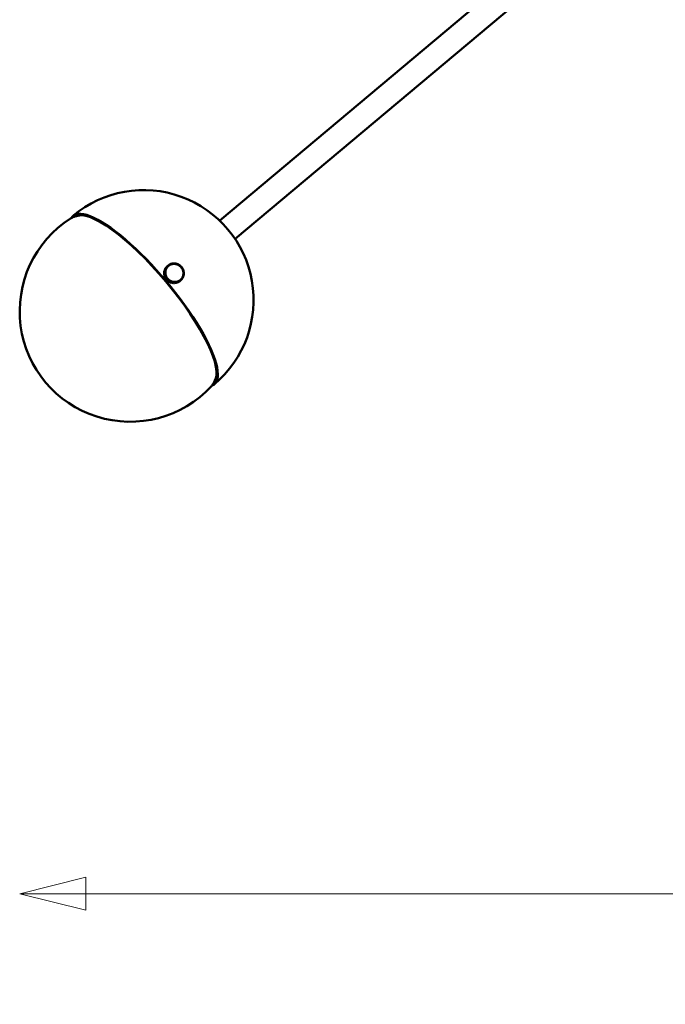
# Model space of a CAD drawing. Header units: millimetres. Extents: x 584 to 3241, y 318 to 2270.
# Tile 8 of 21: x 584 to 935, y 1029 to 1565. Entities that reach past the tile are written whole.
import ezdxf

# ---------------------------------------------------------------- set-up
doc = ezdxf.new("R2010")
doc.units = ezdxf.units.MM
doc.header["$LTSCALE"] = 12
doc.layers.add('Widoczne (ISO)', color=7, linetype='Continuous', lineweight=50)
doc.layers.add('Wymiar (ISO)', color=7, linetype='Continuous', lineweight=18)
doc.styles.add('Tekst notatki (ISO)', font='tahoma.ttf')
doc.dimstyles.new('Domyślne (ISO)', dxfattribs={"dimscale": 12, "dimtxt": 3, "dimasz": 3, "dimexe": 3.175, "dimexo": 0, "dimgap": 0.762, "dimtad": 1, "dimdec": 1, "dimlfac": 0.03937, "dimrnd": 1e-08, "dimzin": 0, "dimdsep": 46, "dimtxsty": 'Tekst notatki (ISO)', "dimblk": 'Filled-1', "dimcen": 0.09, "dimdle": 10, "dimse1": 1, "dimse2": 1, "dimclrd": 256, "dimclre": 256, "dimclrt": 256, "dimadec": 0, "dimazin": 0, "dimtfac": 1, "dimtmove": 0, "dimatfit": 3, "dimfxl": 1, "dimtolj": 1, "dimlwd": 15, "dimlwe": 15, "dimarcsym": 0})

# ---------------------------------------------------------------- blocks, each defined once
blk = doc.blocks.new('Filled-1')
at = {"color": 0}
for p, q in [((0, 0), (-1, 0.25)), ((-1, 0.25), (-1, -0.25)), ((-1, 0), (0, 0)), ((-1, -0.25), (0, 0))]:
    blk.add_line(p, q, dxfattribs=at)
at = {"color": 0, "flags": 128}
blk.add_lwpolyline([(-1, -0.25), (0, 0), (-1, 0.25), (-1, -0.25)], dxfattribs=at)
at = {"color": 0}
blk.add_solid([(-1, -0.25), (0, 0), (-1, 0.25), (-1, -0.25)], dxfattribs=at)
blk = doc.blocks.new('*D4')
at = {"layer": 'Defpoints', "color": 0, "transparency": 16777216}
for p in [(1653.68, 1796.01), (583.9, 1406.13), (1653.68, 1089.57)]:
    blk.add_point(p, dxfattribs=at)
at = {"layer": 'Wymiar (ISO)', "lineweight": 15, "transparency": 16777216}
blk.add_line((619.9, 1089.57), (1617.68, 1089.57), dxfattribs=at)
at = {"layer": 'Wymiar (ISO)', "lineweight": 15, "transparency": 16777216, "xscale": 36, "yscale": 36, "zscale": 36, "rotation": 180}
blk.add_blockref('Filled-1', (583.9, 1089.57), dxfattribs=at)
at = {"layer": 'Wymiar (ISO)', "lineweight": 15, "transparency": 16777216, "xscale": 36, "yscale": 36, "zscale": 36}
blk.add_blockref('Filled-1', (1653.68, 1089.57), dxfattribs=at)
at = {"layer": 'Wymiar (ISO)', "lineweight": 18, "transparency": 16777216, "insert": (1033.2, 1196.94), "char_height": 36, "attachment_point": 1, "style": 'Tekst notatki (ISO)'}
blk.add_mtext('\\A1;42.1\\P107 mm', dxfattribs=at)
blk = doc.blocks.new('*D5')
at = {"layer": 'Defpoints', "color": 0, "transparency": 16777216}
for p in [(1108.53, 2269.8), (1907.85, 2269.8), (643.9, 1346.13)]:
    blk.add_point(p, dxfattribs=at)
at = {"layer": 'Wymiar (ISO)', "lineweight": 15, "transparency": 16777216}
blk.add_line((1907.85, 1382.13), (1907.85, 2233.8), dxfattribs=at)
at = {"layer": 'Wymiar (ISO)', "lineweight": 15, "transparency": 16777216, "xscale": 36, "yscale": 36, "zscale": 36}
for p, rotation in [((1907.85, 2269.8), 90), ((1907.85, 1346.13), 270)]:
    blk.add_blockref('Filled-1', p, dxfattribs=dict(at, rotation=rotation))
at = {"layer": 'Wymiar (ISO)', "lineweight": 18, "transparency": 16777216, "insert": (1800.51, 1720.45), "char_height": 36, "attachment_point": 1, "rotation": 90, "style": 'Tekst notatki (ISO)'}
blk.add_mtext('\\A1;36.4\\P924 mm', dxfattribs=at)

msp = doc.modelspace()

# ---------------------------------------------------------------- linework, layer by layer
at = {"layer": 'Widoczne (ISO)'}
for p, q in [((1060.21, 1763.95), (692.6, 1455.49)), ((1068.57, 1753.99), (700.96, 1445.53)), ((617.15, 1458.45), (614.84, 1457.98)), ((663.33, 1429.48), (662.93, 1429.12)), ((663.19, 1429.58), (662.95, 1429.16)), ((662.95, 1429.16), (663.35, 1429.52)), ((662.97, 1429.15), (662.95, 1429.16)), ((663.14, 1429.03), (663.33, 1429.48)), ((663.59, 1429.94), (663.19, 1429.58)), ((663.5, 1430.02), (663.22, 1429.63)), ((663.22, 1429.63), (663.62, 1429.98)), ((663.23, 1429.62), (663.22, 1429.63)), ((663.56, 1429.37), (663.33, 1429.48)), ((663.35, 1429.52), (663.59, 1429.94)), ((663.57, 1429.39), (663.35, 1429.52)), ((663.36, 1428.93), (663.46, 1429.15)), ((663.46, 1429.15), (663.56, 1429.37)), ((663.9, 1430.37), (663.5, 1430.02)), ((663.53, 1430.05), (663.93, 1430.41)), ((663.85, 1430.41), (663.53, 1430.05)), ((663.54, 1430.05), (663.53, 1430.05)), ((663.55, 1429.38), (663.57, 1429.39)), ((663.57, 1429.39), (663.68, 1429.6)), ((663.8, 1429.81), (663.59, 1429.94)), ((663.62, 1429.98), (663.9, 1430.37)), ((663.82, 1429.83), (663.62, 1429.98)), ((663.68, 1429.6), (663.8, 1429.81)), ((663.8, 1429.82), (663.82, 1429.83)), ((663.82, 1429.83), (663.96, 1430.03)), ((664.25, 1430.77), (663.85, 1430.41)), ((663.89, 1430.45), (664.28, 1430.8)), ((663.89, 1430.45), (663.89, 1430.45)), ((664.1, 1430.22), (663.9, 1430.37)), ((663.93, 1430.41), (664.25, 1430.77)), ((664.11, 1430.24), (663.93, 1430.41)), ((663.96, 1430.03), (664.1, 1430.22)), ((664.1, 1430.23), (664.11, 1430.24)), ((664.11, 1430.24), (664.27, 1430.42)), ((664.44, 1430.6), (664.25, 1430.77)), ((664.27, 1430.42), (664.44, 1430.6)), ((664.28, 1430.8), (664.64, 1431.13)), ((664.45, 1430.62), (664.28, 1430.8)), ((664.63, 1430.78), (664.43, 1430.6)), ((664.63, 1430.77), (664.43, 1430.6)), ((664.43, 1430.6), (664.45, 1430.62)), ((664.45, 1430.62), (664.63, 1430.78)), ((664.63, 1430.78), (664.81, 1430.94)), ((664.81, 1430.94), (664.64, 1431.13)), ((664.65, 1431.12), (664.68, 1431.16)), ((664.81, 1430.94), (664.67, 1430.81)), ((664.68, 1431.16), (665.07, 1431.44)), ((664.83, 1430.95), (664.68, 1431.16)), ((664.72, 1430.86), (664.83, 1430.95)), ((664.83, 1430.95), (665.02, 1431.09)), ((665.02, 1431.09), (665.22, 1431.23)), ((665.22, 1431.23), (665.07, 1431.44)), ((665.08, 1431.43), (665.11, 1431.46)), ((665.11, 1431.46), (665.53, 1431.7)), ((665.24, 1431.25), (665.11, 1431.46)), ((665.22, 1431.23), (665.19, 1431.21)), ((665.21, 1431.22), (665.24, 1431.25)), ((665.24, 1431.25), (665.45, 1431.37)), ((665.45, 1431.37), (665.66, 1431.48)), ((665.66, 1431.48), (665.53, 1431.7)), ((665.54, 1431.69), (665.58, 1431.72)), ((665.58, 1431.72), (666.02, 1431.91)), ((665.68, 1431.49), (665.58, 1431.72)), ((665.66, 1431.48), (665.64, 1431.47)), ((665.66, 1431.48), (665.68, 1431.49)), ((665.68, 1431.49), (665.9, 1431.59)), ((665.9, 1431.59), (666.13, 1431.68)), ((666.13, 1431.68), (666.02, 1431.91)), ((666.03, 1431.89), (666.07, 1431.93)), ((666.07, 1431.93), (666.53, 1432.07)), ((666.15, 1431.69), (666.07, 1431.93)), ((666.13, 1431.68), (666.11, 1431.67)), ((666.14, 1431.68), (666.15, 1431.69)), ((666.15, 1431.69), (666.38, 1431.76)), ((666.38, 1431.76), (666.61, 1431.83)), ((666.61, 1431.83), (666.53, 1432.07)), ((666.54, 1432.05), (666.58, 1432.08)), ((666.58, 1432.08), (667.06, 1432.17)), ((666.63, 1431.84), (666.58, 1432.08)), ((666.61, 1431.83), (666.6, 1431.83)), ((666.62, 1431.83), (666.63, 1431.84)), ((666.63, 1431.84), (666.87, 1431.89)), ((666.87, 1431.89), (667.11, 1431.93)), ((667.06, 1432.14), (667.11, 1432.18)), ((667.11, 1431.93), (667.06, 1432.17)), ((667.11, 1431.93), (667.1, 1431.93)), ((667.11, 1432.18), (667.59, 1432.22)), ((667.14, 1431.94), (667.11, 1432.18)), ((667.13, 1431.93), (667.14, 1431.94)), ((667.14, 1431.94), (667.38, 1431.96)), ((667.38, 1431.96), (667.62, 1431.98)), ((667.62, 1431.98), (667.59, 1432.22)), ((667.6, 1432.18), (667.64, 1432.22)), ((667.62, 1431.98), (667.61, 1431.97)), ((667.65, 1431.98), (667.64, 1432.22)), ((667.64, 1432.22), (668.13, 1432.21)), ((667.64, 1431.97), (667.65, 1431.98)), ((667.65, 1431.98), (667.89, 1431.97)), ((667.89, 1431.97), (668.14, 1431.97)), ((668.13, 1432.17), (668.18, 1432.21)), ((668.14, 1431.97), (668.13, 1432.21)), ((668.14, 1431.97), (668.13, 1431.96)), ((668.15, 1431.96), (668.16, 1431.97)), ((668.16, 1431.97), (668.18, 1432.21)), ((668.16, 1431.97), (668.4, 1431.93)), ((668.18, 1432.21), (668.67, 1432.15)), ((668.4, 1431.93), (668.65, 1431.9)), ((668.65, 1431.9), (668.64, 1431.9)), ((668.65, 1431.9), (668.67, 1432.15)), ((668.66, 1432.09), (668.72, 1432.14)), ((668.66, 1431.89), (668.67, 1431.9)), ((668.67, 1431.9), (668.72, 1432.14)), ((668.67, 1431.9), (668.91, 1431.84)), ((668.72, 1432.14), (669.2, 1432.03)), ((668.91, 1431.84), (669.15, 1431.79)), ((669.15, 1431.79), (669.2, 1432.03)), ((669.15, 1431.79), (669.15, 1431.78)), ((669.17, 1431.78), (669.25, 1432.01)), ((669.17, 1431.78), (669.41, 1431.7)), ((669.17, 1431.78), (669.17, 1431.78)), ((669.18, 1431.96), (669.25, 1432.01)), ((669.25, 1432.01), (669.71, 1431.85)), ((669.41, 1431.7), (669.64, 1431.62)), ((669.64, 1431.62), (669.71, 1431.85)), ((669.64, 1431.62), (669.64, 1431.61)), ((669.66, 1431.61), (669.76, 1431.83)), ((669.66, 1431.61), (669.89, 1431.5)), ((669.66, 1431.61), (669.66, 1431.61)), ((669.69, 1431.77), (669.76, 1431.83)), ((669.76, 1431.83), (670.21, 1431.62)), ((669.89, 1431.5), (670.12, 1431.4)), ((670.12, 1431.4), (670.11, 1431.4)), ((670.12, 1431.4), (670.21, 1431.62)), ((670.13, 1431.38), (670.14, 1431.39)), ((670.14, 1431.39), (670.26, 1431.6)), ((670.14, 1431.39), (670.35, 1431.26)), ((670.17, 1431.52), (670.26, 1431.6)), ((670.26, 1431.6), (670.68, 1431.34)), ((670.35, 1431.26), (670.56, 1431.13)), ((670.56, 1431.13), (670.68, 1431.34)), ((670.56, 1431.13), (670.56, 1431.13)), ((670.58, 1431.12), (670.73, 1431.32)), ((670.58, 1431.12), (670.78, 1430.97)), ((670.58, 1431.12), (670.58, 1431.12)), ((670.61, 1431.21), (670.73, 1431.32)), ((670.73, 1431.32), (671.13, 1431.02)), ((670.78, 1430.97), (670.99, 1430.82)), ((670.99, 1430.82), (670.98, 1430.82)), ((670.99, 1430.82), (671.13, 1431.02)), ((670.99, 1430.83), (671.16, 1430.99)), ((671, 1430.81), (671.16, 1430.99)), ((671, 1430.81), (671.19, 1430.64)), ((671, 1430.8), (671, 1430.81)), ((671.16, 1430.99), (671.53, 1430.65)), ((671.19, 1430.64), (671.37, 1430.47)), ((671.37, 1430.47), (671.53, 1430.65)), ((671.37, 1430.47), (671.37, 1430.47)), ((671.39, 1430.45), (671.57, 1430.61)), ((671.39, 1430.45), (671.56, 1430.27)), ((671.39, 1430.45), (671.39, 1430.45)), ((671.56, 1430.27), (671.72, 1430.08)), ((671.57, 1430.61), (671.9, 1430.24)), ((671.9, 1430.24), (671.72, 1430.08)), ((671.72, 1430.08), (671.9, 1430.24)), ((671.72, 1430.08), (671.72, 1430.08)), ((671.73, 1430.06), (671.74, 1430.06)), ((671.74, 1430.06), (671.93, 1430.2)), ((671.74, 1430.06), (671.89, 1429.86)), ((671.89, 1429.86), (672.03, 1429.66)), ((671.93, 1430.2), (672.23, 1429.8)), ((672.03, 1429.66), (672.23, 1429.8)), ((672.03, 1429.66), (672.03, 1429.65)), ((672.04, 1429.63), (672.05, 1429.64)), ((672.05, 1429.64), (672.26, 1429.76)), ((672.05, 1429.64), (672.17, 1429.42)), ((672.23, 1429.8), (672.06, 1429.64)), ((672.17, 1429.42), (672.3, 1429.21)), ((672.26, 1429.76), (672.51, 1429.33)), ((672.3, 1429.21), (672.29, 1429.2)), ((672.3, 1429.21), (672.51, 1429.33)), ((672.3, 1429.18), (672.31, 1429.19)), ((672.31, 1429.19), (672.53, 1429.28)), ((672.31, 1429.19), (672.41, 1428.96)), ((672.51, 1429.33), (672.39, 1429.22)), ((672.53, 1429.28), (672.74, 1428.83)), ((662.47, 1427.59), (662.42, 1427.1)), ((662.42, 1427.1), (662.82, 1427.46)), ((662.82, 1427.41), (662.42, 1427.05)), ((662.47, 1427.1), (662.42, 1427.1)), ((662.42, 1427.05), (662.43, 1426.56)), ((662.43, 1426.56), (662.83, 1426.92)), ((662.83, 1426.87), (662.43, 1426.51)), ((662.49, 1426.56), (662.43, 1426.56)), ((662.43, 1426.51), (662.49, 1426.02)), ((662.57, 1428.12), (662.47, 1427.64)), ((662.47, 1427.64), (662.87, 1427.99)), ((662.86, 1427.95), (662.47, 1427.59)), ((662.51, 1427.63), (662.47, 1427.64)), ((662.49, 1426.02), (662.89, 1426.38)), ((662.56, 1426.03), (662.49, 1426.02)), ((662.9, 1426.33), (662.5, 1425.97)), ((662.5, 1425.97), (662.61, 1425.49)), ((662.96, 1428.47), (662.57, 1428.12)), ((662.72, 1428.63), (662.58, 1428.16)), ((662.58, 1428.16), (662.98, 1428.52)), ((662.61, 1428.15), (662.58, 1428.16)), ((662.61, 1425.49), (663.01, 1425.84)), ((662.69, 1425.5), (662.61, 1425.49)), ((663.02, 1425.8), (662.62, 1425.44)), ((662.62, 1425.44), (662.78, 1424.97)), ((663.12, 1428.99), (662.72, 1428.63)), ((662.93, 1429.12), (662.74, 1428.67)), ((662.74, 1428.67), (663.14, 1429.03)), ((662.76, 1428.66), (662.74, 1428.67)), ((662.78, 1424.97), (663.18, 1425.33)), ((662.89, 1425), (662.78, 1424.97)), ((663.2, 1425.28), (662.8, 1424.92)), ((662.8, 1424.92), (663.01, 1424.47)), ((662.82, 1427.46), (662.86, 1427.95)), ((663.06, 1427.43), (662.82, 1427.46)), ((663.06, 1427.4), (662.82, 1427.41)), ((662.83, 1426.92), (662.82, 1427.41)), ((663.07, 1426.91), (662.83, 1426.92)), ((663.07, 1426.89), (662.83, 1426.87)), ((662.89, 1426.38), (662.83, 1426.87)), ((663.11, 1427.92), (662.86, 1427.95)), ((662.87, 1427.99), (662.96, 1428.47)), ((663.11, 1427.94), (662.87, 1427.99)), ((663.13, 1426.4), (662.89, 1426.38)), ((663.13, 1426.37), (662.9, 1426.33)), ((663.01, 1425.84), (662.9, 1426.33)), ((663.21, 1428.42), (662.96, 1428.47)), ((662.98, 1428.52), (663.12, 1428.99)), ((663.21, 1428.44), (662.98, 1428.52)), ((663.24, 1425.89), (663.01, 1425.84)), ((663.01, 1424.47), (663.4, 1424.83)), ((663.14, 1424.53), (663.01, 1424.47)), ((663.25, 1425.87), (663.02, 1425.8)), ((663.18, 1425.33), (663.02, 1425.8)), ((663.43, 1424.78), (663.03, 1424.42)), ((663.03, 1424.42), (663.28, 1423.99)), ((663.04, 1427.4), (663.06, 1427.43)), ((663.04, 1426.89), (663.07, 1426.91)), ((663.06, 1427.43), (663.09, 1427.67)), ((663.07, 1427.16), (663.06, 1427.4)), ((663.07, 1426.91), (663.07, 1427.16)), ((663.1, 1426.64), (663.07, 1426.89)), ((663.09, 1427.92), (663.11, 1427.94)), ((663.09, 1427.67), (663.11, 1427.92)), ((663.13, 1426.4), (663.1, 1426.64)), ((663.1, 1426.37), (663.13, 1426.4)), ((663.11, 1427.94), (663.16, 1428.18)), ((663.35, 1428.9), (663.12, 1428.99)), ((663.19, 1426.13), (663.13, 1426.37)), ((663.36, 1428.93), (663.14, 1429.03)), ((663.16, 1428.18), (663.21, 1428.42)), ((663.41, 1425.4), (663.18, 1425.33)), ((663.19, 1428.42), (663.21, 1428.44)), ((663.24, 1425.89), (663.19, 1426.13)), ((663.2, 1425.85), (663.24, 1425.89)), ((663.42, 1425.37), (663.2, 1425.28)), ((663.4, 1424.83), (663.2, 1425.28)), ((663.21, 1428.44), (663.28, 1428.67)), ((663.33, 1425.63), (663.25, 1425.87)), ((663.28, 1428.67), (663.35, 1428.9)), ((663.28, 1423.99), (663.68, 1424.35)), ((663.48, 1424.11), (663.28, 1423.99)), ((663.7, 1424.31), (663.31, 1423.95)), ((663.31, 1423.95), (663.6, 1423.55)), ((663.41, 1425.4), (663.33, 1425.63)), ((663.34, 1428.91), (663.36, 1428.93)), ((663.35, 1425.35), (663.41, 1425.4)), ((663.62, 1424.92), (663.4, 1424.83)), ((663.52, 1425.15), (663.42, 1425.37)), ((663.64, 1424.9), (663.43, 1424.78)), ((663.68, 1424.35), (663.43, 1424.78)), ((663.62, 1424.92), (663.52, 1425.15)), ((663.54, 1424.85), (663.62, 1424.92)), ((663.6, 1423.55), (664, 1423.9)), ((664.03, 1423.86), (663.63, 1423.51)), ((663.76, 1424.68), (663.64, 1424.9)), ((663.89, 1424.47), (663.68, 1424.35)), ((663.9, 1424.45), (663.7, 1424.31)), ((664, 1423.9), (663.7, 1424.31)), ((663.72, 1424.32), (663.89, 1424.47)), ((663.89, 1424.47), (663.76, 1424.68)), ((663.8, 1423.69), (664.19, 1424.04)), ((664.05, 1424.25), (663.9, 1424.45)), ((664.19, 1424.04), (664, 1423.9)), ((664.21, 1424.03), (664.03, 1423.86)), ((664.36, 1423.49), (664.03, 1423.86)), ((664.19, 1424.04), (664.05, 1424.25)), ((664.38, 1423.84), (664.21, 1424.03)), ((664.54, 1423.65), (664.38, 1423.84)), ((671.82, 1423.86), (671.66, 1423.69)), ((671.79, 1423.84), (671.82, 1423.86)), ((671.83, 1423.88), (671.81, 1423.86)), ((671.82, 1423.86), (672, 1423.7)), ((671.98, 1424.08), (671.83, 1423.88)), ((671.83, 1423.88), (672.04, 1423.73)), ((672.12, 1424.27), (671.98, 1424.08)), ((672.32, 1424.13), (672.04, 1423.73)), ((672.1, 1424.26), (672.12, 1424.27)), ((672.13, 1424.29), (672.11, 1424.28)), ((672.12, 1424.27), (672.32, 1424.13)), ((672.25, 1424.5), (672.13, 1424.29)), ((672.13, 1424.29), (672.34, 1424.17)), ((672.37, 1424.71), (672.25, 1424.5)), ((672.34, 1424.17), (672.31, 1424.13)), ((672.58, 1424.59), (672.34, 1424.17)), ((672.35, 1424.7), (672.37, 1424.71)), ((672.38, 1424.74), (672.37, 1424.72)), ((672.37, 1424.71), (672.58, 1424.59)), ((672.47, 1424.96), (672.38, 1424.74)), ((672.38, 1424.74), (672.6, 1424.63)), ((672.41, 1428.96), (672.51, 1428.73)), ((672.57, 1425.18), (672.47, 1424.96)), ((672.51, 1428.73), (672.74, 1428.83)), ((672.51, 1428.73), (672.51, 1428.73)), ((672.52, 1428.71), (672.76, 1428.78)), ((672.52, 1428.71), (672.6, 1428.47)), ((672.52, 1428.71), (672.52, 1428.71)), ((672.56, 1425.17), (672.57, 1425.18)), ((672.58, 1425.2), (672.57, 1425.19)), ((672.57, 1425.18), (672.8, 1425.08)), ((672.6, 1424.63), (672.57, 1424.6)), ((672.65, 1425.43), (672.58, 1425.2)), ((672.58, 1425.2), (672.81, 1425.12)), ((672.6, 1428.47), (672.68, 1428.24)), ((672.8, 1425.08), (672.6, 1424.63)), ((672.74, 1428.83), (672.65, 1428.75)), ((672.72, 1425.67), (672.65, 1425.43)), ((672.68, 1428.24), (672.91, 1428.31)), ((672.68, 1428.24), (672.68, 1428.23)), ((672.68, 1428.21), (672.69, 1428.22)), ((672.69, 1428.22), (672.93, 1428.26)), ((672.69, 1428.22), (672.74, 1427.97)), ((672.71, 1425.66), (672.72, 1425.67)), ((672.73, 1425.69), (672.72, 1425.68)), ((672.72, 1425.67), (672.96, 1425.59)), ((672.78, 1425.93), (672.73, 1425.69)), ((672.73, 1425.69), (672.97, 1425.63)), ((672.74, 1427.97), (672.8, 1427.73)), ((672.76, 1428.78), (672.91, 1428.31)), ((672.81, 1425.12), (672.77, 1425.09)), ((672.82, 1426.17), (672.78, 1425.93)), ((672.8, 1427.73), (672.79, 1427.73)), ((672.8, 1427.73), (673.04, 1427.78)), ((672.8, 1427.71), (673.05, 1427.73)), ((672.8, 1427.71), (672.83, 1427.46)), ((672.8, 1427.7), (672.8, 1427.71)), ((672.96, 1425.59), (672.81, 1425.12)), ((672.83, 1426.19), (672.82, 1426.19)), ((672.82, 1426.16), (672.82, 1426.17)), ((672.82, 1426.17), (673.06, 1426.11)), ((672.83, 1427.46), (672.86, 1427.22)), ((672.85, 1426.44), (672.83, 1426.19)), ((672.83, 1426.19), (673.07, 1426.16)), ((672.91, 1428.31), (672.84, 1428.25)), ((672.87, 1426.68), (672.85, 1426.44)), ((672.86, 1427.22), (673.1, 1427.24)), ((672.86, 1427.22), (672.86, 1427.21)), ((672.86, 1427.2), (672.87, 1426.95)), ((672.86, 1427.19), (672.86, 1427.2)), ((672.86, 1427.2), (673.11, 1427.19)), ((672.87, 1426.7), (672.86, 1426.7)), ((672.86, 1426.67), (672.87, 1426.68)), ((672.87, 1426.95), (672.87, 1426.7)), ((672.87, 1426.7), (673.12, 1426.7)), ((672.87, 1426.68), (673.11, 1426.65)), ((672.93, 1428.26), (673.04, 1427.78)), ((672.97, 1425.63), (672.93, 1425.6)), ((673.06, 1426.11), (672.97, 1425.63)), ((673.04, 1427.78), (672.98, 1427.72)), ((673.07, 1426.16), (673.03, 1426.12)), ((673.05, 1427.73), (673.1, 1427.24)), ((673.1, 1427.24), (673.05, 1427.19)), ((673.12, 1426.7), (673.07, 1426.66)), ((673.11, 1426.65), (673.07, 1426.16)), ((673.11, 1427.19), (673.12, 1426.7)), ((663.8, 1423.69), (663.6, 1423.55)), ((663.63, 1423.51), (663.97, 1423.14)), ((663.97, 1423.14), (664.36, 1423.49)), ((664.15, 1423.3), (663.97, 1423.14)), ((664.4, 1423.46), (664, 1423.1)), ((664.16, 1423.28), (664, 1423.1)), ((664, 1423.1), (664.37, 1422.76)), ((664.15, 1423.3), (664.54, 1423.65)), ((664.56, 1423.64), (664.16, 1423.28)), ((664.54, 1423.65), (664.36, 1423.49)), ((664.37, 1422.76), (664.77, 1423.12)), ((664.56, 1423.64), (664.4, 1423.46)), ((664.77, 1423.12), (664.4, 1423.46)), ((664.81, 1423.09), (664.41, 1422.73)), ((664.55, 1422.92), (664.41, 1422.73)), ((664.41, 1422.73), (664.81, 1422.43)), ((664.74, 1423.47), (664.56, 1423.64)), ((664.93, 1423.3), (664.74, 1423.47)), ((664.93, 1423.3), (664.77, 1423.12)), ((664.95, 1423.28), (664.78, 1423.13)), ((664.95, 1423.28), (664.81, 1423.09)), ((665.21, 1422.79), (664.81, 1423.09)), ((664.81, 1422.43), (665.21, 1422.79)), ((665.25, 1422.76), (664.85, 1422.41)), ((664.93, 1422.54), (664.85, 1422.41)), ((664.85, 1422.41), (665.28, 1422.15)), ((665.15, 1423.14), (664.95, 1423.28)), ((665.35, 1422.99), (665.15, 1423.14)), ((665.35, 1422.99), (665.21, 1422.79)), ((665.37, 1422.97), (665.25, 1422.76)), ((665.68, 1422.51), (665.25, 1422.76)), ((665.28, 1422.15), (665.68, 1422.51)), ((665.37, 1422.97), (665.29, 1422.9)), ((665.72, 1422.48), (665.32, 1422.13)), ((665.37, 1422.23), (665.32, 1422.13)), ((665.32, 1422.13), (665.78, 1421.92)), ((665.58, 1422.85), (665.37, 1422.97)), ((665.8, 1422.72), (665.58, 1422.85)), ((665.8, 1422.72), (665.68, 1422.51)), ((665.82, 1422.71), (665.72, 1422.48)), ((666.17, 1422.27), (665.72, 1422.48)), ((665.82, 1422.71), (665.76, 1422.66)), ((665.78, 1421.92), (666.17, 1422.27)), ((666.04, 1422.6), (665.82, 1422.71)), ((666.22, 1422.26), (665.82, 1421.9)), ((665.85, 1421.98), (665.82, 1421.9)), ((665.82, 1421.9), (666.29, 1421.74)), ((666.27, 1422.5), (666.04, 1422.6)), ((666.27, 1422.5), (666.17, 1422.27)), ((666.29, 1422.49), (666.22, 1422.26)), ((666.69, 1422.09), (666.22, 1422.26)), ((666.29, 1422.49), (666.25, 1422.45)), ((666.53, 1422.41), (666.29, 1422.49)), ((666.29, 1421.74), (666.69, 1422.09)), ((666.73, 1422.08), (666.34, 1421.72)), ((666.35, 1421.79), (666.34, 1421.72)), ((666.34, 1421.72), (666.82, 1421.61)), ((666.76, 1422.33), (666.53, 1422.41)), ((666.76, 1422.33), (666.69, 1422.09)), ((666.78, 1422.32), (666.73, 1422.08)), ((667.22, 1421.97), (666.73, 1422.08)), ((666.78, 1422.32), (666.75, 1422.29)), ((667.02, 1422.26), (666.78, 1422.32)), ((666.82, 1421.61), (667.22, 1421.97)), ((667.26, 1421.96), (666.87, 1421.6)), ((666.87, 1421.66), (666.87, 1421.6)), ((666.87, 1421.6), (667.36, 1421.54)), ((667.26, 1422.21), (667.02, 1422.26)), ((667.26, 1422.21), (667.22, 1421.97)), ((667.29, 1422.2), (667.26, 1422.18)), ((667.29, 1422.2), (667.26, 1421.96)), ((667.75, 1421.9), (667.26, 1421.96)), ((667.53, 1422.17), (667.29, 1422.2)), ((667.36, 1421.54), (667.75, 1421.9)), ((667.8, 1421.89), (667.4, 1421.54)), ((667.4, 1421.58), (667.4, 1421.54)), ((667.4, 1421.54), (667.89, 1421.53)), ((667.77, 1422.14), (667.53, 1422.17)), ((667.77, 1422.14), (667.75, 1421.9)), ((667.8, 1422.14), (667.77, 1422.12)), ((667.8, 1422.14), (667.8, 1421.89)), ((668.04, 1422.13), (667.8, 1422.14)), ((668.29, 1421.88), (667.8, 1421.89)), ((667.89, 1421.53), (668.29, 1421.88)), ((668.34, 1421.89), (667.94, 1421.53)), ((667.94, 1421.53), (668.43, 1421.57)), ((667.94, 1421.57), (667.94, 1421.53)), ((668.29, 1422.13), (668.04, 1422.13)), ((668.29, 1422.13), (668.29, 1421.88)), ((668.31, 1422.13), (668.29, 1422.11)), ((668.55, 1422.15), (668.31, 1422.13)), ((668.31, 1422.13), (668.34, 1421.89)), ((668.83, 1421.93), (668.34, 1421.89)), ((668.43, 1421.57), (668.83, 1421.93)), ((668.47, 1421.61), (668.48, 1421.58)), ((668.88, 1421.93), (668.48, 1421.58)), ((668.48, 1421.58), (668.96, 1421.67)), ((668.8, 1422.17), (668.55, 1422.15)), ((668.8, 1422.17), (668.83, 1421.93)), ((668.82, 1422.17), (668.8, 1422.16)), ((669.06, 1422.22), (668.82, 1422.17)), ((668.82, 1422.17), (668.88, 1421.93)), ((669.35, 1422.03), (668.88, 1421.93)), ((668.96, 1421.67), (669.35, 1422.03)), ((669.4, 1422.04), (669, 1421.68)), ((669, 1421.68), (669.47, 1421.82)), ((669, 1421.7), (669, 1421.68)), ((669.3, 1422.27), (669.06, 1422.22)), ((669.3, 1422.27), (669.35, 1422.03)), ((669.32, 1422.27), (669.3, 1422.25)), ((669.55, 1422.34), (669.32, 1422.27)), ((669.32, 1422.27), (669.4, 1422.04)), ((669.86, 1422.18), (669.4, 1422.04)), ((669.47, 1421.82), (669.86, 1422.18)), ((669.91, 1422.2), (669.51, 1421.84)), ((669.51, 1421.84), (669.96, 1422.03)), ((669.51, 1421.86), (669.51, 1421.84)), ((669.79, 1422.41), (669.55, 1422.34)), ((669.81, 1422.42), (669.79, 1422.41)), ((669.79, 1422.41), (669.86, 1422.18)), ((670.03, 1422.52), (669.81, 1422.42)), ((669.81, 1422.42), (669.91, 1422.2)), ((670.35, 1422.39), (669.91, 1422.2)), ((669.96, 1422.03), (670.35, 1422.39)), ((669.99, 1422.06), (670, 1422.05)), ((670.4, 1422.41), (670, 1422.05)), ((670, 1422.05), (670.42, 1422.29)), ((670.25, 1422.61), (670.03, 1422.52)), ((670.27, 1422.62), (670.25, 1422.61)), ((670.25, 1422.61), (670.35, 1422.39)), ((670.48, 1422.74), (670.27, 1422.62)), ((670.27, 1422.62), (670.4, 1422.41)), ((670.82, 1422.64), (670.4, 1422.41)), ((670.42, 1422.29), (670.82, 1422.64)), ((670.86, 1422.67), (670.46, 1422.31)), ((670.46, 1422.31), (670.85, 1422.59)), ((670.46, 1422.32), (670.46, 1422.31)), ((670.69, 1422.86), (670.48, 1422.74)), ((670.71, 1422.87), (670.69, 1422.86)), ((670.69, 1422.86), (670.82, 1422.64)), ((670.91, 1423.01), (670.71, 1422.87)), ((670.71, 1422.87), (670.86, 1422.67)), ((670.85, 1422.59), (671.25, 1422.95)), ((671.25, 1422.95), (670.86, 1422.67)), ((671.29, 1422.98), (670.89, 1422.63)), ((670.89, 1422.63), (671.25, 1422.95)), ((670.89, 1422.63), (670.89, 1422.63)), ((671.1, 1423.15), (670.91, 1423.01)), ((671.1, 1423.15), (671.25, 1422.95)), ((671.12, 1423.17), (671.11, 1423.15)), ((671.3, 1423.33), (671.12, 1423.17)), ((671.12, 1423.17), (671.29, 1422.98)), ((671.25, 1422.95), (671.65, 1423.3)), ((671.65, 1423.3), (671.29, 1422.98)), ((671.48, 1423.49), (671.3, 1423.33)), ((671.31, 1423.33), (671.3, 1423.33)), ((671.5, 1423.51), (671.37, 1423.39)), ((671.48, 1423.49), (671.65, 1423.3)), ((671.66, 1423.69), (671.5, 1423.51)), ((671.5, 1423.51), (671.68, 1423.34)), ((671.68, 1423.34), (671.65, 1423.31)), ((672, 1423.7), (671.68, 1423.34)), ((672.04, 1423.73), (672, 1423.7)), ((690.77, 1370.71), (689.91, 1368.51))]:
    msp.add_line(p, q, dxfattribs=at)
for centre, radius, start, end in [((651.28, 1412.33), 59.75, 310, 130), ((643.9, 1406.13), 60, 122.6067, 317.3933)]:
    msp.add_arc(centre, radius, start, end, dxfattribs=at)
for centre, major_axis, ratio, start_param, end_param in [((651.28, 1412.33), (38.41, -45.77), 0.266667, 6.183326, 9.524638), ((651.28, 1412.33), (-37.76, 45.01), 0.266667, 3.201838, 6.22294), ((667.97, 1427.05), (-3.34, 3.72), 0.96375, 0.417358, 0.522077), ((667.97, 1427.05), (-3.34, 3.72), 0.96375, 0.312638, 0.417358), ((667.97, 1427.05), (-3.34, 3.72), 0.96375, 0.207918, 0.312638), ((667.97, 1427.05), (-3.34, 3.72), 0.96375, 0.103198, 0.207918), ((667.97, 1427.05), (-3.34, 3.72), 0.96375, 6.281664, 6.386384), ((667.97, 1427.05), (-3.34, 3.72), 0.96375, 6.176944, 6.281664), ((667.97, 1427.05), (-3.34, 3.72), 0.96375, 6.072224, 6.176944), ((667.97, 1427.05), (-3.34, 3.72), 0.96375, 5.967505, 6.072224), ((667.97, 1427.05), (-3.34, 3.72), 0.96375, 5.862785, 5.967505), ((667.97, 1427.05), (3.34, -3.72), 0.96375, 2.616473, 2.721192), ((667.97, 1427.05), (3.34, -3.72), 0.96375, 2.511753, 2.616473), ((667.97, 1427.05), (3.34, -3.72), 0.96375, 2.407033, 2.511753), ((667.97, 1427.05), (3.34, -3.72), 0.96375, 2.302313, 2.407033), ((667.97, 1427.05), (3.34, -3.72), 0.96375, 2.197594, 2.302313), ((667.97, 1427.05), (3.34, -3.72), 0.96375, 2.092874, 2.197594), ((667.97, 1427.05), (3.34, -3.72), 0.96375, 1.988154, 2.092874), ((667.97, 1427.05), (3.34, -3.72), 0.96375, 1.883434, 1.988154), ((667.97, 1427.05), (3.34, -3.72), 0.96375, 1.778714, 1.883434), ((667.97, 1427.05), (3.34, -3.72), 0.96375, 1.673995, 1.778714), ((667.97, 1427.05), (3.34, -3.72), 0.96375, 1.569275, 1.673995), ((667.97, 1427.05), (3.34, -3.72), 0.96375, 1.464555, 1.569275), ((667.97, 1427.05), (3.34, -3.72), 0.96375, 1.359835, 1.464555), ((667.97, 1427.05), (3.34, -3.72), 0.96375, 1.255116, 1.359835), ((667.97, 1427.05), (-3.34, 3.72), 0.96375, 0.731517, 0.836237), ((667.97, 1427.05), (-3.34, 3.72), 0.96375, 0.836237, 0.940956), ((667.97, 1427.05), (-3.34, 3.72), 0.96375, 0.626797, 0.731517), ((667.97, 1427.05), (-3.34, 3.72), 0.96375, 0.940956, 1.045676), ((667.97, 1427.05), (-3.34, 3.72), 0.96375, 0.522077, 0.626797), ((667.97, 1427.05), (-3.34, 3.72), 0.96375, 1.045676, 1.150396), ((667.97, 1427.05), (-3.34, 3.72), 0.96375, 1.150396, 1.255116), ((667.97, 1427.05), (-3.34, 3.72), 0.96375, 1.255116, 1.359835), ((667.97, 1427.05), (-3.34, 3.72), 0.96375, 1.359835, 1.464555), ((667.97, 1427.05), (-3.34, 3.72), 0.96375, 1.464555, 1.569275), ((667.97, 1427.05), (-3.34, 3.72), 0.96375, 1.569275, 1.673995), ((667.97, 1427.05), (3.34, -3.72), 0.96375, 0.103198, 0.207918), ((667.97, 1427.05), (3.34, -3.72), 0.96375, 0.207918, 0.312638), ((667.97, 1427.05), (3.34, -3.72), 0.96375, 0.312638, 0.417358), ((667.97, 1427.05), (3.34, -3.72), 0.96375, 1.150396, 1.255116), ((667.97, 1427.05), (3.34, -3.72), 0.96375, 0.417358, 0.522077), ((667.97, 1427.05), (3.34, -3.72), 0.96375, 1.045676, 1.150396), ((667.97, 1427.05), (3.34, -3.72), 0.96375, 0.522077, 0.626797), ((667.97, 1427.05), (3.34, -3.72), 0.96375, 0.940956, 1.045676), ((667.97, 1427.05), (3.34, -3.72), 0.96375, 0.626797, 0.731517), ((667.97, 1427.05), (3.34, -3.72), 0.96375, 0.836237, 0.940956), ((667.97, 1427.05), (3.34, -3.72), 0.96375, 0.731517, 0.836237), ((667.57, 1426.7), (-3.34, 3.72), 0.96375, 1.514443, 1.519176), ((667.57, 1426.7), (-3.34, 3.72), 0.96375, 1.619294, 1.624103), ((667.97, 1427.05), (-3.34, 3.72), 0.96375, 1.673995, 1.778714), ((667.97, 1427.05), (-3.34, 3.72), 0.96375, 1.778714, 1.883434), ((667.97, 1427.05), (-3.34, 3.72), 0.96375, 1.883434, 1.988154), ((667.97, 1427.05), (-3.34, 3.72), 0.96375, 1.988154, 2.092874), ((667.97, 1427.05), (-3.34, 3.72), 0.96375, 2.092874, 2.197594), ((667.97, 1427.05), (-3.34, 3.72), 0.96375, 2.197594, 2.302313), ((667.97, 1427.05), (-3.34, 3.72), 0.96375, 2.302313, 2.407033), ((667.97, 1427.05), (-3.34, 3.72), 0.96375, 2.407033, 2.511753), ((667.97, 1427.05), (-3.34, 3.72), 0.96375, 2.511753, 2.616473), ((667.97, 1427.05), (-3.34, 3.72), 0.96375, 2.616473, 2.721192), ((667.97, 1427.05), (3.34, -3.72), 0.96375, 5.862785, 5.967505), ((667.97, 1427.05), (3.34, -3.72), 0.96375, 5.967505, 6.072224), ((667.97, 1427.05), (3.34, -3.72), 0.96375, 6.072224, 6.176944), ((667.97, 1427.05), (3.34, -3.72), 0.96375, 6.176944, 6.281664), ((667.97, 1427.05), (3.34, -3.72), 0.96375, 6.281664, 6.386384)]:
    msp.add_ellipse(centre, major_axis=major_axis, ratio=ratio, start_param=start_param, end_param=end_param, dxfattribs=at)
for points, knots in [([(611.56, 1456.68), (611.77, 1456.81), (611.98, 1456.93), (612.4, 1457.16), (612.62, 1457.26), (613.05, 1457.45), (613.28, 1457.54), (613.72, 1457.69), (613.94, 1457.76), (614.39, 1457.88), (614.61, 1457.93), (614.84, 1457.98)], [5.2795477, 5.2795477, 5.2795477, 5.2795477, 5.3015302, 5.3015302, 5.3235127, 5.3235127, 5.3454953, 5.3454953, 5.3674778, 5.3674778, 5.3894604, 5.3894604, 5.3894604, 5.3894604]), ([(689.91, 1368.51), (689.82, 1368.3), (689.73, 1368.09), (689.54, 1367.67), (689.43, 1367.46), (689.2, 1367.05), (689.08, 1366.85), (688.81, 1366.45), (688.67, 1366.26), (688.38, 1365.88), (688.22, 1365.69), (688.06, 1365.52)], [1.9588658, 1.9588658, 1.9588658, 1.9588658, 1.9808484, 1.9808484, 2.0028309, 2.0028309, 2.0248134, 2.0248134, 2.046796, 2.046796, 2.0687785, 2.0687785, 2.0687785, 2.0687785])]:
    msp.add_open_spline(points, degree=3, knots=knots, dxfattribs=at)

# ---------------------------------------------------------------- dimensions: what is measured, and where the dimension line sits
at = {"layer": 'Wymiar (ISO)', "lineweight": 18}
for base, p1, p2, angle, text, picture, middle in [((1907.85, 2269.8), (643.9, 1346.13), (1108.53, 2269.8), 90, '<>\\P924 mm', '*D5', (1907.85, 1807.96)), ((1653.68, 1089.57), (583.9, 1406.13), (1653.68, 1796.01), 180, '<>\\P107 mm', '*D4', (1118.79, 1089.57))]:
    dim = msp.add_linear_dim(base=base, p1=p1, p2=p2, angle=angle, text=text, dimstyle='Domyślne (ISO)', override={"dimgap": 0.762, "dimdec": 1, "dimlfac": 0.03937, "dimpost": '\\X', "dimse1": 1, "dimse2": 1, "dimtol": 0, "dimlim": 0, "dimtp": 0, "dimtm": 0, "dimtdec": 2, "dimtofl": 0, "dimatfit": 1, "dimtvp": -0.25}, dxfattribs=at)
    dim.commit()
    dim.dimension.update_dxf_attribs({"geometry": picture, "text_midpoint": middle, "dimtype": 160})

doc.saveas('drawing.dxf')
